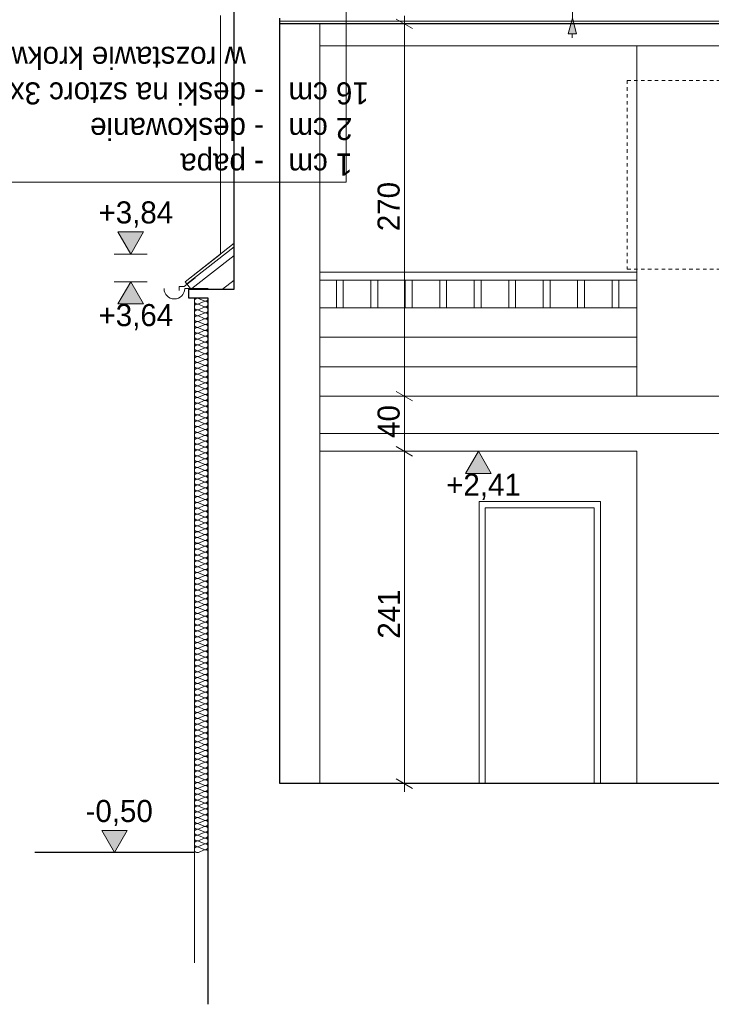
# Model space of a CAD drawing. Extents: x -623047 to -259286, y -27077 to 153279.
# Tile 2 of 190: x -616106 to -611089, y -13930 to -6790. Entities that reach past the tile are written whole.
import ezdxf

# ---------------------------------------------------------------- set-up
doc = ezdxf.new("R2010")
doc.units = 0
doc.header["$MEASUREMENT"] = 0
doc.linetypes.add('Hidden Line', pattern=[50, 25, -25])
for name, color, linetype, lineweight in [('0_Nr_Pióra__21', 7, 'Continuous', 9), ('0_Nr_Pióra__5', 7, 'Continuous', 13), ('INWENT DACH_Nr_Pióra__21', 7, 'Continuous', 9), ('INWENT KONST. DREWNIANA_Nr_Pióra__1', 7, 'Continuous', 25), ('INWENT KONST. DREWNIANA_Nr_Pióra__21', 7, 'Continuous', 9), ('INWENT OPISY_Nr_Pióra__1', 7, 'Continuous', 25), ('INWENT OPISY_Nr_Pióra__21', 7, 'Continuous', 9), ('INWENT RURY SPUSTOWE_Nr_Pióra__21', 7, 'Continuous', 9), ('INWENT TEREN_Nr_Pióra__1', 7, 'Continuous', 25), ('INWENT WYMIARY_Nr_Pióra__21', 7, 'Continuous', 9), ('INWENT.ŚCIANY_Nr_Pióra__1', 7, 'Continuous', 25), ('INWENT.ŚCIANY_Nr_Pióra__21', 7, 'Continuous', 9)]:
    doc.layers.add(name, color=color, linetype=linetype, lineweight=lineweight)
for name, color, linetype in [('Inwent Izolacje', 7, 'Continuous'), ('INWENT OPISY', 7, 'Continuous'), ('INWENT WYMIARY', 7, 'Continuous')]:
    doc.layers.add(name, color=color, linetype=linetype)
for name, color, linetype, lineweight, true_color in [('Inwent Izolacje_Nr_Pióra__2', 7, 'Continuous', 13, 0x7f7f7f), ('INWENT. DRZWI_Nr_Pióra__102', 7, 'Continuous', 9, 0xb4b4b4), ('INWENT.ŚCIANY_Nr_Pióra__3', 7, 'Continuous', 13, 0xff6600), ('Istniejące schody_Nr_Pióra__102', 7, 'Continuous', 9, 0xb4b4b4)]:
    doc.layers.add(name, color=color, linetype=linetype, lineweight=lineweight, true_color=true_color)
doc.styles.add('GENERATED_STYLE_2', font='txt')
doc.styles.add('GENERATED_STYLE_5', font='txt')
doc.dimstyles.new('GENERATED_STYLE__2', dxfattribs={"dimtxt": 160.000002, "dimasz": 91.2, "dimexe": 0.18, "dimexo": 0, "dimgap": 0.09, "dimtad": 1, "dimdec": 0, "dimlfac": 0.1, "dimzin": 0, "dimdsep": 46, "dimtxsty": 'GENERATED_STYLE_2', "dimblk": 'ARROWHEAD_2', "dimblk1": 'ARROWHEAD_2', "dimblk2": 'ARROWHEAD_2', "dimcen": 0.09, "dimclrd": 7, "dimclre": 7, "dimclrt": 7, "dimazin": 0, "dimtfac": 1, "dimtdec": 4, "dimtmove": 0, "dimatfit": 3, "dimfxl": 0, "dimtolj": 1, "dimtzin": 0, "dimarcsym": 0})
doc.dimstyles.new('GENERATED_STYLE__5', dxfattribs={"dimtxt": 160.000002, "dimasz": 110.144928, "dimexe": 0.18, "dimexo": 40, "dimgap": 0.09, "dimtad": 1, "dimtih": 1, "dimtoh": 1, "dimdec": 0, "dimzin": 0, "dimdsep": 46, "dimtxsty": 'GENERATED_STYLE_2', "dimblk": 'ARROWHEAD_5', "dimblk1": 'ARROWHEAD_5', "dimblk2": 'ARROWHEAD_5', "dimcen": 0.09, "dimclrd": 7, "dimclre": 7, "dimclrt": 7, "dimazin": 0, "dimtfac": 1, "dimtdec": 4, "dimtmove": 2, "dimatfit": 3, "dimfxl": 0, "dimtolj": 1, "dimtzin": 0, "dimarcsym": 0})

# ---------------------------------------------------------------- blocks, each defined once
blk = doc.blocks.new('Izolacja cieplna 14_87', base_point=(-614739, -8809.6))
at = {"layer": 'Inwent Izolacje_Nr_Pióra__2', "linetype": 'Continuous'}
for p, q in [((-614809.2, -8811.4), (-614768.8, -8829)), ((-614768.8, -8832.5), (-614809.2, -8850.2)), ((-614809.2, -8853.7), (-614768.8, -8871.3)), ((-614768.8, -8874.9), (-614809.2, -8892.5)), ((-614809.2, -8896), (-614768.8, -8913.6)), ((-614768.8, -8917.2), (-614809.2, -8934.8)), ((-614809.2, -8938.3), (-614768.8, -8955.9)), ((-614768.8, -8959.5), (-614809.2, -8977.1)), ((-614809.2, -8980.7), (-614768.8, -8998.3)), ((-614768.8, -9001.8), (-614809.2, -9019.4)), ((-614809.2, -9023), (-614768.8, -9040.6)), ((-614768.8, -9044.1), (-614809.2, -9061.7)), ((-614809.2, -9065.3), (-614768.8, -9082.9)), ((-614768.8, -9086.4), (-614809.2, -9104)), ((-614809.2, -9107.6), (-614768.8, -9125.2)), ((-614768.8, -9128.8), (-614809.2, -9146.4)), ((-614809.2, -9149.9), (-614768.8, -9167.5)), ((-614768.8, -9171.1), (-614809.2, -9188.7)), ((-614809.2, -9192.2), (-614768.8, -9209.8)), ((-614768.8, -9213.4), (-614809.2, -9231)), ((-614809.2, -9234.5), (-614768.8, -9252.2)), ((-614768.8, -9255.7), (-614809.2, -9273.3)), ((-614809.2, -9276.9), (-614768.8, -9294.5)), ((-614768.8, -9298), (-614809.2, -9315.6)), ((-614809.2, -9319.2), (-614768.8, -9336.8)), ((-614768.8, -9340.3), (-614809.2, -9357.9)), ((-614809.2, -9361.5), (-614768.8, -9379.1)), ((-614768.8, -9382.7), (-614809.2, -9400.3)), ((-614809.2, -9403.8), (-614768.8, -9421.4)), ((-614768.8, -9425), (-614809.2, -9442.6)), ((-614809.2, -9446.1), (-614768.8, -9463.7)), ((-614768.8, -9467.3), (-614809.2, -9484.9)), ((-614809.2, -9488.4), (-614768.8, -9506)), ((-614768.8, -9509.6), (-614809.2, -9527.2)), ((-614809.2, -9530.8), (-614768.8, -9548.4)), ((-614768.8, -9551.9), (-614809.2, -9569.5)), ((-614809.2, -9573.1), (-614768.8, -9590.7)), ((-614768.8, -9594.2), (-614809.2, -9611.8)), ((-614809.2, -9615.4), (-614768.8, -9633)), ((-614768.8, -9636.5), (-614809.2, -9654.2)), ((-614809.2, -9657.7), (-614768.8, -9675.3)), ((-614768.8, -9678.9), (-614809.2, -9696.5)), ((-614809.2, -9700), (-614768.8, -9717.6)), ((-614768.8, -9721.2), (-614809.2, -9738.8)), ((-614809.2, -9742.3), (-614768.8, -9759.9)), ((-614768.8, -9763.5), (-614809.2, -9781.1)), ((-614809.2, -9784.7), (-614768.8, -9802.3)), ((-614768.8, -9805.8), (-614809.2, -9823.4)), ((-614809.2, -9827), (-614768.8, -9844.6)), ((-614768.8, -9848.1), (-614809.2, -9865.7)), ((-614809.2, -9869.3), (-614768.8, -9886.9)), ((-614768.8, -9890.4), (-614809.2, -9908)), ((-614809.2, -9911.6), (-614768.8, -9929.2)), ((-614768.8, -9932.8), (-614809.2, -9950.4)), ((-614809.2, -9953.9), (-614768.8, -9971.5)), ((-614768.8, -9975.1), (-614809.2, -9992.7)), ((-614809.2, -9996.2), (-614768.8, -10013.8)), ((-614768.8, -10017.4), (-614809.2, -10035)), ((-614809.2, -10038.5), (-614768.8, -10056.2)), ((-614768.8, -10059.7), (-614809.2, -10077.3)), ((-614809.2, -10080.9), (-614768.8, -10098.5)), ((-614768.8, -10102), (-614809.2, -10119.6)), ((-614809.2, -10123.2), (-614768.8, -10140.8)), ((-614768.8, -10144.3), (-614809.2, -10161.9)), ((-614809.2, -10165.5), (-614768.8, -10183.1)), ((-614768.8, -10186.7), (-614809.2, -10204.3)), ((-614809.2, -10207.8), (-614768.8, -10225.4)), ((-614768.8, -10229), (-614809.2, -10246.6)), ((-614809.2, -10250.1), (-614768.8, -10267.7)), ((-614768.8, -10271.3), (-614809.2, -10288.9)), ((-614809.2, -10292.4), (-614768.8, -10310)), ((-614768.8, -10313.6), (-614809.2, -10331.2)), ((-614809.2, -10334.8), (-614768.8, -10352.4)), ((-614768.8, -10355.9), (-614809.2, -10373.5)), ((-614809.2, -10377.1), (-614768.8, -10394.7)), ((-614768.8, -10398.2), (-614809.2, -10415.8)), ((-614809.2, -10419.4), (-614768.8, -10437)), ((-614768.8, -10440.5), (-614809.2, -10458.2)), ((-614809.2, -10461.7), (-614768.8, -10479.3)), ((-614768.8, -10482.9), (-614809.2, -10500.5)), ((-614809.2, -10504), (-614768.8, -10521.6)), ((-614768.8, -10525.2), (-614809.2, -10542.8)), ((-614809.2, -10546.3), (-614768.8, -10563.9)), ((-614768.8, -10567.5), (-614809.2, -10585.1)), ((-614809.2, -10588.7), (-614768.8, -10606.3)), ((-614768.8, -10609.8), (-614809.2, -10627.4)), ((-614809.2, -10631), (-614768.8, -10648.6)), ((-614768.8, -10652.1), (-614809.2, -10669.7)), ((-614809.2, -10673.3), (-614768.8, -10690.9)), ((-614768.8, -10694.4), (-614809.2, -10712)), ((-614809.2, -10715.6), (-614768.8, -10733.2)), ((-614768.8, -10736.8), (-614809.2, -10754.4)), ((-614809.2, -10757.9), (-614768.8, -10775.5)), ((-614768.8, -10779.1), (-614809.2, -10796.7)), ((-614809.2, -10800.2), (-614768.8, -10817.8)), ((-614768.8, -10821.4), (-614809.2, -10839)), ((-614809.2, -10842.5), (-614768.8, -10860.2)), ((-614768.8, -10863.7), (-614809.2, -10881.3)), ((-614809.2, -10884.9), (-614768.8, -10902.5)), ((-614768.8, -10906), (-614809.2, -10923.6)), ((-614809.2, -10927.2), (-614768.8, -10944.8)), ((-614768.8, -10948.3), (-614809.2, -10965.9)), ((-614809.2, -10969.5), (-614768.8, -10987.1)), ((-614768.8, -10990.7), (-614809.2, -11008.3)), ((-614809.2, -11011.8), (-614768.8, -11029.4)), ((-614768.8, -11033), (-614809.2, -11050.6)), ((-614809.2, -11054.1), (-614768.8, -11071.7)), ((-614768.8, -11075.3), (-614809.2, -11092.9)), ((-614809.2, -11096.4), (-614768.8, -11114)), ((-614768.8, -11117.6), (-614809.2, -11135.2)), ((-614809.2, -11138.8), (-614768.8, -11156.4)), ((-614768.8, -11159.9), (-614809.2, -11177.5)), ((-614809.2, -11181.1), (-614768.8, -11198.7)), ((-614768.8, -11202.2), (-614809.2, -11219.8)), ((-614809.2, -11223.4), (-614768.8, -11241)), ((-614768.8, -11244.5), (-614809.2, -11262.2)), ((-614809.2, -11265.7), (-614768.8, -11283.3)), ((-614768.8, -11286.9), (-614809.2, -11304.5)), ((-614809.2, -11308), (-614768.8, -11325.6)), ((-614768.8, -11329.2), (-614809.2, -11346.8)), ((-614809.2, -11350.3), (-614768.8, -11367.9)), ((-614768.8, -11371.5), (-614809.2, -11389.1)), ((-614809.2, -11392.7), (-614768.8, -11410.3)), ((-614768.8, -11413.8), (-614809.2, -11431.4)), ((-614809.2, -11435), (-614768.8, -11452.6)), ((-614768.8, -11456.1), (-614809.2, -11473.7)), ((-614809.2, -11477.3), (-614768.8, -11494.9)), ((-614768.8, -11498.4), (-614809.2, -11516)), ((-614809.2, -11519.6), (-614768.8, -11537.2)), ((-614768.8, -11540.8), (-614809.2, -11558.4)), ((-614809.2, -11561.9), (-614768.8, -11579.5)), ((-614768.8, -11583.1), (-614809.2, -11600.7)), ((-614809.2, -11604.2), (-614768.8, -11621.8)), ((-614768.8, -11625.4), (-614809.2, -11643)), ((-614809.2, -11646.5), (-614768.8, -11664.2)), ((-614768.8, -11667.7), (-614809.2, -11685.3)), ((-614809.2, -11688.9), (-614768.8, -11706.5)), ((-614768.8, -11710), (-614809.2, -11727.6)), ((-614809.2, -11731.2), (-614768.8, -11748.8)), ((-614768.8, -11752.3), (-614809.2, -11769.9)), ((-614809.2, -11773.5), (-614768.8, -11791.1)), ((-614768.8, -11794.7), (-614809.2, -11812.3)), ((-614809.2, -11815.8), (-614768.8, -11833.4)), ((-614768.8, -11837), (-614809.2, -11854.6)), ((-614809.2, -11858.1), (-614768.8, -11875.7)), ((-614768.8, -11879.3), (-614809.2, -11896.9)), ((-614809.2, -11900.4), (-614768.8, -11918)), ((-614768.8, -11921.6), (-614809.2, -11939.2)), ((-614809.2, -11942.8), (-614768.8, -11960.4)), ((-614768.8, -11963.9), (-614809.2, -11981.5)), ((-614809.2, -11985.1), (-614768.8, -12002.7)), ((-614768.8, -12006.2), (-614809.2, -12023.8)), ((-614809.2, -12027.4), (-614768.8, -12045)), ((-614768.8, -12048.5), (-614809.2, -12066.2)), ((-614809.2, -12069.7), (-614768.8, -12087.3)), ((-614768.8, -12090.9), (-614809.2, -12108.5)), ((-614809.2, -12112), (-614768.8, -12129.6)), ((-614768.8, -12133.2), (-614809.2, -12150.8)), ((-614809.2, -12154.3), (-614768.8, -12171.9)), ((-614768.8, -12175.5), (-614809.2, -12193.1)), ((-614809.2, -12196.7), (-614768.8, -12214.3)), ((-614768.8, -12217.8), (-614809.2, -12235.4)), ((-614809.2, -12239), (-614768.8, -12256.6)), ((-614768.8, -12260.1), (-614809.2, -12277.7)), ((-614809.2, -12281.3), (-614768.8, -12298.9)), ((-614768.8, -12302.4), (-614809.2, -12320)), ((-614809.2, -12323.6), (-614768.8, -12341.2)), ((-614768.8, -12344.8), (-614809.2, -12362.4)), ((-614809.2, -12365.9), (-614768.8, -12383.5)), ((-614768.8, -12387.1), (-614809.2, -12404.7)), ((-614809.2, -12408.2), (-614768.8, -12425.8)), ((-614768.8, -12429.4), (-614809.2, -12447)), ((-614809.2, -12450.5), (-614768.8, -12468.2)), ((-614768.8, -12471.7), (-614809.2, -12489.3)), ((-614809.2, -12492.9), (-614768.8, -12510.5)), ((-614768.8, -12514), (-614809.2, -12531.6)), ((-614809.2, -12535.2), (-614768.8, -12552.8)), ((-614768.8, -12556.3), (-614809.2, -12573.9)), ((-614809.2, -12577.5), (-614768.8, -12595.1)), ((-614768.8, -12598.7), (-614809.2, -12616.3)), ((-614809.2, -12619.8), (-614768.8, -12637.4)), ((-614768.8, -12641), (-614809.2, -12658.6)), ((-614809.2, -12662.1), (-614768.8, -12679.7)), ((-614768.8, -12683.3), (-614809.2, -12700.9)), ((-614809.2, -12704.4), (-614768.8, -12722)), ((-614768.8, -12725.6), (-614809.2, -12743.2)), ((-614809.2, -12746.8), (-614768.8, -12764.4)), ((-614768.8, -12767.9), (-614809.2, -12785.5)), ((-614809.2, -12789.1), (-614768.8, -12806.7)), ((-614768.8, -12810.2), (-614809.2, -12827.8))]:
    blk.add_line(p, q, dxfattribs=at)
for centre, start_param, end_param in [((-614817.8, -8830.8), 1.158003, 5.125183), ((-614817.8, -8873.1), 1.158003, 5.125183), ((-614760.3, -8809.6), 4.299596, 6.283185), ((-614760.3, -8851.9), 4.299595, 8.266774), ((-614817.8, -8915.4), 1.158003, 5.125183), ((-614760.3, -8894.2), 4.299595, 8.266774), ((-614760.3, -8936.6), 4.299595, 8.266774), ((-614817.8, -8957.7), 1.158003, 5.125183), ((-614817.8, -9000), 1.158003, 5.125183), ((-614760.3, -8978.9), 4.299595, 8.266774), ((-614817.8, -9042.4), 1.158003, 5.125183), ((-614817.8, -9084.7), 1.158003, 5.125183), ((-614760.3, -9021.2), 4.299595, 8.266774), ((-614760.3, -9063.5), 4.299595, 8.266774), ((-614817.8, -9127), 1.158003, 5.125183), ((-614760.3, -9105.8), 4.299595, 8.266774), ((-614760.3, -9148.1), 4.299595, 8.266774), ((-614817.8, -9169.3), 1.158003, 5.125183), ((-614817.8, -9211.6), 1.158003, 5.125183), ((-614760.3, -9190.5), 4.299595, 8.266774), ((-614760.3, -9232.8), 4.299595, 8.266774), ((-614817.8, -9253.9), 1.158003, 5.125183), ((-614817.8, -9296.2), 1.158003, 5.125183), ((-614760.3, -9275.1), 4.299595, 8.266774), ((-614817.8, -9338.6), 1.158003, 5.125183), ((-614760.3, -9317.4), 4.299595, 8.266774), ((-614760.3, -9359.7), 4.299595, 8.266774), ((-614817.8, -9380.9), 1.158003, 5.125183), ((-614817.8, -9423.2), 1.158003, 5.125183), ((-614760.3, -9402), 4.299595, 8.266774), ((-614760.3, -9444.4), 4.299595, 8.266774), ((-614817.8, -9465.5), 1.158003, 5.125183), ((-614817.8, -9507.8), 1.158003, 5.125183), ((-614760.3, -9486.7), 4.299595, 8.266774), ((-614817.8, -9550.1), 1.158003, 5.125183), ((-614760.3, -9529), 4.299595, 8.266774), ((-614760.3, -9571.3), 4.299595, 8.266774), ((-614817.8, -9592.5), 1.158003, 5.125183), ((-614817.8, -9634.8), 1.158003, 5.125183), ((-614760.3, -9613.6), 4.299595, 8.266774), ((-614760.3, -9655.9), 4.299595, 8.266774), ((-614817.8, -9677.1), 1.158003, 5.125183), ((-614817.8, -9719.4), 1.158003, 5.125183), ((-614760.3, -9698.2), 4.299595, 8.266774), ((-614817.8, -9761.7), 1.158003, 5.125183), ((-614817.8, -9804), 1.158003, 5.125183), ((-614760.3, -9740.6), 4.299595, 8.266774), ((-614760.3, -9782.9), 4.299595, 8.266774), ((-614817.8, -9846.4), 1.158003, 5.125183), ((-614760.3, -9825.2), 4.299595, 8.266774), ((-614760.3, -9867.5), 4.299595, 8.266774), ((-614817.8, -9888.7), 1.158003, 5.125183), ((-614817.8, -9931), 1.158003, 5.125183), ((-614760.3, -9909.8), 4.299595, 8.266774), ((-614817.8, -9973.3), 1.158003, 5.125183), ((-614817.8, -10015.6), 1.158003, 5.125183), ((-614760.3, -9952.1), 4.299595, 8.266774), ((-614760.3, -9994.5), 4.299595, 8.266774), ((-614817.8, -10057.9), 1.158003, 5.125183), ((-614760.3, -10036.8), 4.299595, 8.266774), ((-614760.3, -10079.1), 4.299595, 8.266774), ((-614817.8, -10100.2), 1.158003, 5.125183), ((-614817.8, -10142.6), 1.158003, 5.125183), ((-614760.3, -10121.4), 4.299595, 8.266774), ((-614817.8, -10184.9), 1.158003, 5.125183), ((-614817.8, -10227.2), 1.158003, 5.125183), ((-614760.3, -10163.7), 4.299595, 8.266774), ((-614760.3, -10206), 4.299595, 8.266774), ((-614817.8, -10269.5), 1.158003, 5.125183), ((-614760.3, -10248.4), 4.299595, 8.266774), ((-614760.3, -10290.7), 4.299595, 8.266774), ((-614817.8, -10311.8), 1.158003, 5.125183), ((-614817.8, -10354.1), 1.158003, 5.125183), ((-614760.3, -10333), 4.299595, 8.266774), ((-614760.3, -10375.3), 4.299595, 8.266774), ((-614817.8, -10396.5), 1.158003, 5.125183), ((-614817.8, -10438.8), 1.158003, 5.125183), ((-614760.3, -10417.6), 4.299595, 8.266774), ((-614817.8, -10481.1), 1.158003, 5.125183), ((-614760.3, -10459.9), 4.299595, 8.266774), ((-614760.3, -10502.2), 4.299595, 8.266774), ((-614817.8, -10523.4), 1.158003, 5.125183), ((-614817.8, -10565.7), 1.158003, 5.125183), ((-614760.3, -10544.6), 4.299595, 8.266774), ((-614760.3, -10586.9), 4.299595, 8.266774), ((-614817.8, -10608), 1.158003, 5.125183), ((-614817.8, -10650.4), 1.158003, 5.125183), ((-614760.3, -10629.2), 4.299595, 8.266774), ((-614817.8, -10692.7), 1.158003, 5.125183), ((-614760.3, -10671.5), 4.299595, 8.266774), ((-614760.3, -10713.8), 4.299595, 8.266774), ((-614817.8, -10735), 1.158003, 5.125183), ((-614817.8, -10777.3), 1.158003, 5.125183), ((-614760.3, -10756.1), 4.299595, 8.266774), ((-614760.3, -10798.5), 4.299595, 8.266774), ((-614817.8, -10819.6), 1.158003, 5.125183), ((-614817.8, -10861.9), 1.158003, 5.125183), ((-614760.3, -10840.8), 4.299595, 8.266774), ((-614817.8, -10904.2), 1.158003, 5.125183), ((-614817.8, -10946.6), 1.158003, 5.125183), ((-614760.3, -10883.1), 4.299595, 8.266774), ((-614760.3, -10925.4), 4.299595, 8.266774), ((-614817.8, -10988.9), 1.158003, 5.125183), ((-614760.3, -10967.7), 4.299595, 8.266774), ((-614760.3, -11010), 4.299595, 8.266774), ((-614817.8, -11031.2), 1.158003, 5.125183), ((-614817.8, -11073.5), 1.158003, 5.125183), ((-614760.3, -11052.4), 4.299595, 8.266774), ((-614817.8, -11115.8), 1.158003, 5.125183), ((-614817.8, -11158.1), 1.158003, 5.125183), ((-614760.3, -11094.7), 4.299595, 8.266774), ((-614760.3, -11137), 4.299595, 8.266774), ((-614817.8, -11200.5), 1.158003, 5.125183), ((-614760.3, -11179.3), 4.299595, 8.266774), ((-614760.3, -11221.6), 4.299595, 8.266774), ((-614817.8, -11242.8), 1.158003, 5.125183), ((-614817.8, -11285.1), 1.158003, 5.125183), ((-614760.3, -11263.9), 4.299595, 8.266774), ((-614817.8, -11327.4), 1.158003, 5.125183), ((-614817.8, -11369.7), 1.158003, 5.125183), ((-614760.3, -11306.2), 4.299595, 8.266774), ((-614760.3, -11348.6), 4.299595, 8.266774), ((-614817.8, -11412), 1.158003, 5.125183), ((-614760.3, -11390.9), 4.299595, 8.266774), ((-614760.3, -11433.2), 4.299595, 8.266774), ((-614817.8, -11454.4), 1.158003, 5.125183), ((-614817.8, -11496.7), 1.158003, 5.125183), ((-614760.3, -11475.5), 4.299595, 8.266774), ((-614760.3, -11517.8), 4.299595, 8.266774), ((-614817.8, -11539), 1.158003, 5.125183), ((-614817.8, -11581.3), 1.158003, 5.125183), ((-614760.3, -11560.1), 4.299595, 8.266774), ((-614817.8, -11623.6), 1.158003, 5.125183), ((-614760.3, -11602.5), 4.299595, 8.266774), ((-614760.3, -11644.8), 4.299595, 8.266774), ((-614817.8, -11665.9), 1.158003, 5.125183), ((-614817.8, -11708.2), 1.158003, 5.125183), ((-614760.3, -11687.1), 4.299595, 8.266774), ((-614760.3, -11729.4), 4.299595, 8.266774), ((-614817.8, -11750.6), 1.158003, 5.125183), ((-614817.8, -11792.9), 1.158003, 5.125183), ((-614760.3, -11771.7), 4.299595, 8.266774), ((-614817.8, -11835.2), 1.158003, 5.125183), ((-614760.3, -11814), 4.299595, 8.266774), ((-614760.3, -11856.4), 4.299595, 8.266774), ((-614817.8, -11877.5), 1.158003, 5.125183), ((-614817.8, -11919.8), 1.158003, 5.125183), ((-614760.3, -11898.7), 4.299595, 8.266774), ((-614760.3, -11941), 4.299595, 8.266774), ((-614817.8, -11962.1), 1.158003, 5.125183), ((-614817.8, -12004.5), 1.158003, 5.125183), ((-614760.3, -11983.3), 4.299595, 8.266774), ((-614817.8, -12046.8), 1.158003, 5.125183), ((-614817.8, -12089.1), 1.158003, 5.125183), ((-614760.3, -12025.6), 4.299595, 8.266774), ((-614760.3, -12067.9), 4.299595, 8.266774), ((-614817.8, -12131.4), 1.158003, 5.125183), ((-614760.3, -12110.2), 4.299595, 8.266774), ((-614760.3, -12152.6), 4.299595, 8.266774), ((-614817.8, -12173.7), 1.158003, 5.125183), ((-614817.8, -12216), 1.158003, 5.125183), ((-614760.3, -12194.9), 4.299595, 8.266774), ((-614817.8, -12258.4), 1.158003, 5.125183), ((-614817.8, -12300.7), 1.158003, 5.125183), ((-614760.3, -12237.2), 4.299595, 8.266774), ((-614760.3, -12279.5), 4.299595, 8.266774), ((-614817.8, -12343), 1.158003, 5.125183), ((-614760.3, -12321.8), 4.299595, 8.266774), ((-614760.3, -12364.1), 4.299595, 8.266774), ((-614817.8, -12385.3), 1.158003, 5.125183), ((-614817.8, -12427.6), 1.158003, 5.125183), ((-614760.3, -12406.5), 4.299595, 8.266774), ((-614817.8, -12469.9), 1.158003, 5.125183), ((-614817.8, -12512.2), 1.158003, 5.125183), ((-614760.3, -12448.8), 4.299595, 8.266774), ((-614760.3, -12491.1), 4.299595, 8.266774), ((-614817.8, -12554.6), 1.158003, 5.125183), ((-614760.3, -12533.4), 4.299595, 8.266774), ((-614760.3, -12575.7), 4.299595, 8.266774), ((-614817.8, -12596.9), 1.158003, 5.125183), ((-614817.8, -12639.2), 1.158003, 5.125183), ((-614760.3, -12618), 4.299595, 8.266774), ((-614760.3, -12660.4), 4.299595, 8.266774), ((-614817.8, -12681.5), 1.158003, 5.125183), ((-614817.8, -12723.8), 1.158003, 5.125183), ((-614760.3, -12702.7), 4.299595, 8.266774), ((-614817.8, -12766.1), 1.158003, 5.125183), ((-614760.3, -12745), 4.299595, 8.266774), ((-614760.3, -12787.3), 4.299595, 8.266774), ((-614817.8, -12808.5), 1.158003, 5.125183), ((-614760.3, -12829.6), 0, 1.983589)]:
    blk.add_ellipse(centre, major_axis=(21.3, 0), ratio=0.994832, start_param=start_param, end_param=end_param, dxfattribs=at)
blk = doc.blocks.new('Linia_94', base_point=(-613738.1, -7969))
at = {"layer": 'INWENT OPISY_Nr_Pióra__21', "linetype": 'Continuous'}
blk.add_hatch(color=256, dxfattribs=at).paths.add_polyline_path([(-613678.1, -6553.3), (-613682.6, -6530.3), (-613695.6, -6510.9), (-613715.1, -6497.9), (-613738.1, -6493.3), (-613761, -6497.9), (-613780.5, -6510.9), (-613793.5, -6530.3), (-613798.1, -6553.3), (-613793.5, -6576.3), (-613780.5, -6595.7), (-613761, -6608.7), (-613738.1, -6613.3), (-613715.1, -6608.7), (-613695.6, -6595.7), (-613682.6, -6576.3)], flags=0)
blk.add_line((-613738.1, -7969), (-613738.1, -6613.3), dxfattribs=at)
blk.add_circle((-613738.1, -6553.3), 60, dxfattribs=at)
blk = doc.blocks.new('Wymiary_39', base_point=(-615417.9, -12829.6))
at = {"layer": 'INWENT WYMIARY_Nr_Pióra__21', "linetype": 'Continuous'}
blk.add_hatch(color=256, dxfattribs=at).paths.add_polyline_path([(-615417.9, -12829.6), (-615510.7, -12669.6), (-615325.1, -12669.6)], flags=0)
for p, q in [((-615417.9, -12829.6), (-615510.7, -12669.6)), ((-615510.7, -12669.6), (-615325.1, -12669.6)), ((-615325.1, -12669.6), (-615417.9, -12829.6)), ((-615417.9, -12829.6), (-615537.9, -12829.6)), ((-615417.9, -12829.6), (-615297.9, -12829.6))]:
    blk.add_line(p, q, dxfattribs=at)
at = {"layer": 'INWENT WYMIARY_Nr_Pióra__21', "insert": (-615628, -12637.6), "char_height": 160, "attachment_point": 7, "style": 'GENERATED_STYLE_2'}
blk.add_mtext('{-0,50}', dxfattribs=at)
blk = doc.blocks.new('Wymiary_41', base_point=(-612779, -9919.6))
at = {"layer": 'INWENT WYMIARY_Nr_Pióra__21', "linetype": 'Continuous'}
blk.add_hatch(color=256, dxfattribs=at).paths.add_polyline_path([(-612779, -9919.6), (-612871.8, -10079.6), (-612686.2, -10079.6)], flags=0)
for p, q in [((-612779, -9919.6), (-612899, -9919.6)), ((-612779, -9919.6), (-612871.8, -10079.6)), ((-612779, -9919.6), (-612659, -9919.6)), ((-612686.2, -10079.6), (-612779, -9919.6)), ((-612871.8, -10079.6), (-612686.2, -10079.6))]:
    blk.add_line(p, q, dxfattribs=at)
at = {"layer": 'INWENT WYMIARY_Nr_Pióra__21', "insert": (-613012.5, -10271.6), "char_height": 160, "attachment_point": 7, "style": 'GENERATED_STYLE_2'}
blk.add_mtext('{+2,41}', dxfattribs=at)
blk = doc.blocks.new('Wymiary_126', base_point=(-615300.6, -8488.9))
at = {"layer": 'INWENT WYMIARY_Nr_Pióra__21', "linetype": 'Continuous'}
blk.add_hatch(color=256, dxfattribs=at).paths.add_polyline_path([(-615300.6, -8488.9), (-615393.4, -8328.9), (-615207.8, -8328.9)], flags=0)
for p, q in [((-615300.6, -8488.9), (-615393.4, -8328.9)), ((-615393.4, -8328.9), (-615207.8, -8328.9)), ((-615207.8, -8328.9), (-615300.6, -8488.9)), ((-615300.6, -8488.9), (-615420.6, -8488.9)), ((-615300.6, -8488.9), (-615180.6, -8488.9))]:
    blk.add_line(p, q, dxfattribs=at)
at = {"layer": 'INWENT WYMIARY_Nr_Pióra__21', "insert": (-615534, -8296.9), "char_height": 160, "attachment_point": 7, "style": 'GENERATED_STYLE_2'}
blk.add_mtext('{+3,84}', dxfattribs=at)
blk = doc.blocks.new('Wymiary_127', base_point=(-615300.6, -8689.4))
at = {"layer": 'INWENT WYMIARY_Nr_Pióra__21', "linetype": 'Continuous'}
blk.add_hatch(color=256, dxfattribs=at).paths.add_polyline_path([(-615300.6, -8689.4), (-615393.4, -8849.4), (-615207.8, -8849.4)], flags=0)
for p, q in [((-615300.6, -8689.4), (-615420.6, -8689.4)), ((-615300.6, -8689.4), (-615393.4, -8849.4)), ((-615300.6, -8689.4), (-615180.6, -8689.4)), ((-615207.8, -8849.4), (-615300.6, -8689.4)), ((-615393.4, -8849.4), (-615207.8, -8849.4))]:
    blk.add_line(p, q, dxfattribs=at)
at = {"layer": 'INWENT WYMIARY_Nr_Pióra__21', "insert": (-615534, -9041.4), "char_height": 160, "attachment_point": 7, "style": 'GENERATED_STYLE_2'}
blk.add_mtext('{+3,64}', dxfattribs=at)
blk = doc.blocks.new('*D1129')
at = {"layer": 'INWENT WYMIARY_Nr_Pióra__21', "linetype": 'Continuous'}
for p, q in [((-613225.8, -9919.6), (-613405.8, -9919.6)), ((-613375.8, -9885), (-613255.8, -9954.3)), ((-613315.8, -12329.6), (-613315.8, -9919.6)), ((-613225.8, -12329.6), (-613405.8, -12329.6)), ((-613375.8, -12295), (-613255.8, -12364.3)), ((-613315.8, -12388.3), (-613315.8, -12329.6))]:
    blk.add_line(p, q, dxfattribs=at)
at = {"layer": 'INWENT WYMIARY_Nr_Pióra__21', "char_height": 160, "attachment_point": 7, "rotation": 90, "style": 'GENERATED_STYLE_2'}
for s, insert in [('{270}', (-613347.8, -8323.2)), ('{40}', (-613347.8, -9822)), ('{241}', (-613347.8, -11278.2))]:
    blk.add_mtext(s, dxfattribs=dict(at, insert=insert))
blk = doc.blocks.new('ARROWHEAD_2')
at = {"color": 0, "linetype": 'Continuous', "lineweight": 0}
for p, q in [((0, 0), (-1, 0)), ((-0.378, -0.655), (0.378, 0.655))]:
    blk.add_line(p, q, dxfattribs=at)
blk = doc.blocks.new('*D1130')
at = {"layer": 'INWENT WYMIARY_Nr_Pióra__21', "linetype": 'Continuous'}
for p, q in [((-613375.8, -9485), (-613255.8, -9554.3)), ((-613225.8, -9519.6), (-613405.8, -9519.6)), ((-613315.8, -9919.6), (-613315.8, -9519.6)), ((-613225.8, -9919.6), (-613405.8, -9919.6)), ((-613375.8, -9885), (-613255.8, -9954.3))]:
    blk.add_line(p, q, dxfattribs=at)
at = {"layer": 'INWENT WYMIARY_Nr_Pióra__21', "char_height": 160, "attachment_point": 7, "rotation": 90, "style": 'GENERATED_STYLE_2'}
for s, insert in [('{270}', (-613347.8, -8323.2)), ('{40}', (-613347.8, -9822)), ('{241}', (-613347.8, -11278.2))]:
    blk.add_mtext(s, dxfattribs=dict(at, insert=insert))
blk = doc.blocks.new('*D1131')
at = {"layer": 'INWENT WYMIARY_Nr_Pióra__21', "linetype": 'Continuous'}
for p, q in [((-613315.8, -6819.6), (-613315.8, -6760.9)), ((-613225.8, -6819.6), (-613405.8, -6819.6)), ((-613255.8, -6854.3), (-613375.8, -6785)), ((-613315.8, -9519.6), (-613315.8, -6819.6)), ((-613375.8, -9485), (-613255.8, -9554.3)), ((-613225.8, -9519.6), (-613405.8, -9519.6))]:
    blk.add_line(p, q, dxfattribs=at)
at = {"layer": 'INWENT WYMIARY_Nr_Pióra__21', "char_height": 160, "attachment_point": 7, "rotation": 90, "style": 'GENERATED_STYLE_2'}
for s, insert in [('{270}', (-613347.8, -8323.2)), ('{40}', (-613347.8, -9822)), ('{241}', (-613347.8, -11278.2))]:
    blk.add_mtext(s, dxfattribs=dict(at, insert=insert))
blk = doc.blocks.new('*D1404')
at = {"layer": '0_Nr_Pióra__5', "linetype": 'Continuous'}
for points in [[(-612130.7, -6296.7), (-612178.5, -6191.1), (-612119.3, -6181.3)], [(-612095.3, -6779.6), (-612067.2, -6892.1), (-612127.1, -6891.1)]]:
    blk.add_hatch(color=256, dxfattribs=at).paths.add_polyline_path(points, flags=0)
for p, q in [((-612178.5, -6191.1), (-612119.3, -6181.3)), ((-612130.7, -6296.7), (-612178.5, -6191.1)), ((-612130.7, -6296.7), (-612119.3, -6181.3)), ((-612509, -6352.4), (-612023.1, -6280.8)), ((-612095.3, -6779.6), (-612127.1, -6891.1)), ((-612095.3, -6779.6), (-612067.2, -6892.1)), ((-612067.2, -6892.1), (-612127.1, -6891.1))]:
    blk.add_line(p, q, dxfattribs=at)
for start, end in [(10.3217, 10.82439), (0, 8.38472), (357.56033, 358.06302)]:
    blk.add_arc((-615407.2, -6779.6), 3312, start, end, dxfattribs=at)
at = {"layer": '0_Nr_Pióra__21', "insert": (-611944.5, -6253.3), "char_height": 160, "attachment_point": 7, "style": 'GENERATED_STYLE_2'}
blk.add_mtext('{8,38°}', dxfattribs=at)
blk = doc.blocks.new('ARROWHEAD_5')
at = {"color": 0, "linetype": 'Continuous', "lineweight": 0}
blk.add_line((0, 0), (-1, 0), dxfattribs=at)
blk.add_solid([(-1, 0.2679), (0, 0), (-1, -0.2679), (-1, 0.2679)], dxfattribs=at)

msp = doc.modelspace()

# ---------------------------------------------------------------- linework, layer by layer
at = {"layer": 'INWENT DACH_Nr_Pióra__21', "linetype": 'Continuous'}
for p, q in [((-614549, -8410.8), (-614905.6, -8689.4)), ((-614649, -8488.9), (-614905.6, -8689.4)), ((-614549, -8436.2), (-614893.3, -8705.1)), ((-614549, -8436.2), (-614893.3, -8705.1)), ((-614834, -8662.4), (-614911.9, -8723.3)), ((-614834, -8662.4), (-614911.9, -8723.3)), ((-614905.6, -8689.4), (-614866.4, -8739.6)), ((-614905.6, -8689.4), (-614866.4, -8739.6)), ((-614911.9, -8723.3), (-614949, -8723.3)), ((-614949, -8723.3), (-614949, -8753.3)), ((-614949, -8723.3), (-614949, -8753.3)), ((-614911.9, -8723.3), (-614949, -8723.3)), ((-614909, -8739.6), (-614739, -8739.6)), ((-614909, -8739.6), (-614739, -8739.6))]:
    msp.add_line(p, q, dxfattribs=at)
at = {"layer": 'INWENT KONST. DREWNIANA_Nr_Pióra__1', "linetype": 'Continuous'}
for p, q in [((-605179, -6819.6), (-614219, -6819.6)), ((-605179, -12329.6), (-614219, -12329.6))]:
    msp.add_line(p, q, dxfattribs=at)
at = {"layer": 'INWENT KONST. DREWNIANA_Nr_Pióra__21', "linetype": 'Continuous'}
for p, q in [((-605179, -6799.6), (-614219, -6799.6)), ((-605469, -6979.6), (-613929, -6979.6)), ((-614549, -8499.6), (-614856.2, -8739.6)), ((-614549, -8499.6), (-614856.2, -8739.6)), ((-614549, -8677.3), (-614635.2, -8744.6))]:
    msp.add_line(p, q, dxfattribs=at)
at = {"layer": 'INWENT OPISY_Nr_Pióra__21', "linetype": 'Continuous'}
msp.add_line((-618474.2, -7969), (-613738.1, -7969), dxfattribs=at)
at = {"layer": 'INWENT RURY SPUSTOWE_Nr_Pióra__21', "linetype": 'Continuous'}
msp.add_arc((-614984, -8739.6), 75, 180, 0, dxfattribs=at)
msp.add_arc((-614984, -8739.6), 75, 180, 0, dxfattribs=at)
at = {"layer": 'INWENT TEREN_Nr_Pióra__1', "linetype": 'Continuous'}
msp.add_line((-614839, -12829.6), (-615996.8, -12829.6), dxfattribs=at)
at = {"layer": 'INWENT. DRZWI_Nr_Pióra__102', "linetype": 'Continuous'}
for p, q in [((-612774, -10284.6), (-612774, -12329.6)), ((-612774, -10284.6), (-611894, -10284.6)), ((-612729, -10329.6), (-612729, -12329.6)), ((-612729, -10329.6), (-611939, -10329.6)), ((-611939, -10329.6), (-611939, -12329.6)), ((-611894, -10284.6), (-611894, -12329.6))]:
    msp.add_line(p, q, dxfattribs=at)
at = {"layer": 'INWENT.ŚCIANY_Nr_Pióra__1', "linetype": 'Continuous'}
for p, q in [((-614549, -8744.6), (-614549, -6539.6)), ((-614219, -12329.6), (-614219, -6779.6)), ((-614879, -8744.6), (-614549, -8744.6)), ((-614879, -8809.6), (-614879, -8744.6)), ((-614879, -8809.6), (-614879, -8744.6)), ((-614879, -8744.6), (-614549, -8744.6)), ((-614739, -8809.6), (-614879, -8809.6)), ((-614739, -8809.6), (-614879, -8809.6)), ((-614739, -13929.6), (-614739, -8809.6))]:
    msp.add_line(p, q, dxfattribs=at)
at = {"layer": 'INWENT.ŚCIANY_Nr_Pióra__21', "linetype": 'Continuous'}
for p, q in [((-613929, -12329.6), (-613929, -6819.6)), ((-611629, -9519.6), (-611629, -6979.6)), ((-606419, -9519.6), (-613929, -9519.6)), ((-606419, -9789.6), (-613929, -9789.6)), ((-611629, -9919.6), (-613929, -9919.6)), ((-611629, -12329.6), (-611629, -9919.6))]:
    msp.add_line(p, q, dxfattribs=at)
at = {"layer": 'INWENT.ŚCIANY_Nr_Pióra__21', "linetype": 'Hidden Line'}
for p, q in [((-611699, -7229.6), (-610959, -7229.6)), ((-611699, -7229.6), (-611699, -8599.6)), ((-611699, -8599.6), (-610959, -8599.6))]:
    msp.add_line(p, q, dxfattribs=at)
at = {"layer": 'INWENT.ŚCIANY_Nr_Pióra__3', "linetype": 'Continuous'}
for p, q in [((-614649, -8488.9), (-614649, -6759.6)), ((-614839, -12829.6), (-614839, -8809.6)), ((-614839, -12829.6), (-614839, -13629.6))]:
    msp.add_line(p, q, dxfattribs=at)
at = {"layer": 'Istniejące schody_Nr_Pióra__102', "linetype": 'Continuous'}
for p, q in [((-611629, -8619.6), (-613929, -8619.6)), ((-611629, -8679.6), (-613929, -8679.6)), ((-613809, -8879.6), (-613809, -8679.6)), ((-613759, -8879.6), (-613759, -8679.6)), ((-613559, -8879.6), (-613559, -8679.6)), ((-613509, -8879.6), (-613509, -8679.6)), ((-613309, -8879.6), (-613309, -8679.6)), ((-613259, -8879.6), (-613259, -8679.6)), ((-613059, -8879.6), (-613059, -8679.6)), ((-613009, -8879.6), (-613009, -8679.6)), ((-612809, -8879.6), (-612809, -8679.6)), ((-612759, -8879.6), (-612759, -8679.6)), ((-612559, -8879.6), (-612559, -8679.6)), ((-612509, -8879.6), (-612509, -8679.6)), ((-612309, -8879.6), (-612309, -8679.6)), ((-612259, -8879.6), (-612259, -8679.6)), ((-612059, -8879.6), (-612059, -8679.6)), ((-612009, -8879.6), (-612009, -8679.6)), ((-611809, -8879.6), (-611809, -8679.6)), ((-611759, -8879.6), (-611759, -8679.6)), ((-611629, -8879.6), (-613929, -8879.6)), ((-611629, -9092.9), (-613929, -9092.9)), ((-611629, -9306.3), (-613929, -9306.3))]:
    msp.add_line(p, q, dxfattribs=at)

# ---------------------------------------------------------------- block references
at = {"layer": 'Inwent Izolacje', "color": 104, "linetype": 'Continuous', "lineweight": 13, "true_color": 0x029e21}
msp.add_blockref('Izolacja cieplna 14_87', (-614739, -8809.6), dxfattribs=at)
at = {"layer": 'INWENT OPISY', "linetype": 'Continuous'}
msp.add_blockref('Linia_94', (-613738.1, -7969), dxfattribs=at)
at = {"layer": 'INWENT WYMIARY', "linetype": 'Continuous'}
for name, p in [('Wymiary_126', (-615300.6, -8488.9)), ('Wymiary_127', (-615300.6, -8689.4)), ('Wymiary_41', (-612779, -9919.6)), ('Wymiary_39', (-615417.9, -12829.6))]:
    msp.add_blockref(name, p, dxfattribs=at)

# ---------------------------------------------------------------- texts
at = {"layer": 'INWENT OPISY_Nr_Pióra__1', "linetype": 'Continuous', "insert": (-613573.6, -7919.7), "char_height": 160, "width": 4900.628, "attachment_point": 1, "rotation": 180, "line_spacing_factor": 0.9668, "style": 'GENERATED_STYLE_5'}
msp.add_mtext('{  1 cm   - papa\\P  2 cm   - deskowanie\\P16 cm   - deski na sztorc 3x16 cm\\P               w rozstawie krokwi}', dxfattribs=at)

# ---------------------------------------------------------------- dimensions: what is measured, and where the dimension line sits
at = {"linetype": 'Continuous'}
dim = msp.add_angular_dim_3p(base=(-612104.1, -6537.5), center=(-615407.2, -6779.6), p1=(-612706.9, -6381.6), p2=(-605029, -6779.6), dimstyle='GENERATED_STYLE__5', dxfattribs=at)
dim.commit()
dim.dimension.update_dxf_attribs({"geometry": '*D1404', "text_midpoint": (-611687.8, -6173.3), "dimtype": 165})
at = {"layer": 'INWENT WYMIARY', "linetype": 'Continuous'}
for p1, p2, picture, middle in [((-613532.6, -9519.6), (-613506.7, -6819.6), '*D1131', (-613427.8, -8141.1)), ((-613546.1, -12329.6), (-613573.2, -9919.6), '*D1129', (-613427.8, -11096.1)), ((-613573.2, -9919.6), (-613532.6, -9519.6), '*D1130', (-613427.8, -9700.6))]:
    dim = msp.add_linear_dim(base=(-613315.8, -12329.6), p1=p1, p2=p2, angle=90, dimstyle='GENERATED_STYLE__2', dxfattribs=at)
    dim.commit()
    dim.dimension.update_dxf_attribs({"geometry": picture, "text_midpoint": middle})

doc.saveas('drawing.dxf')
